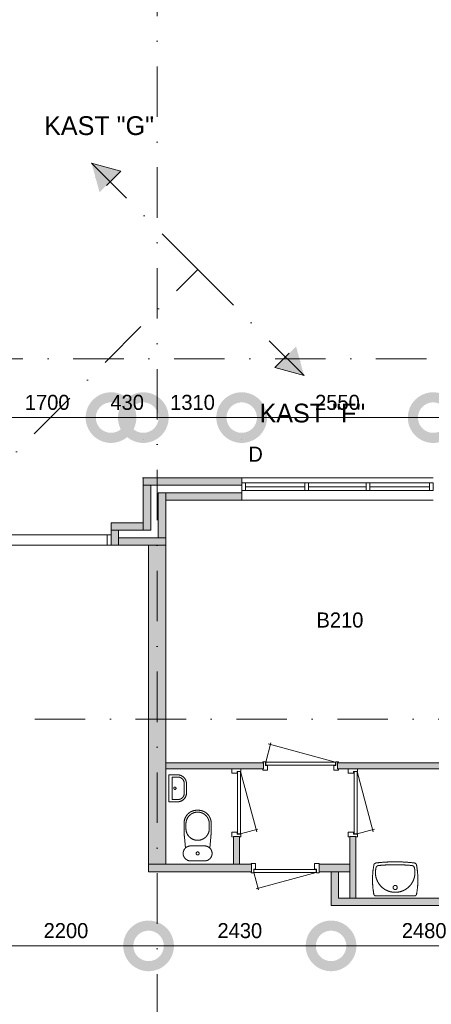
# Model space of a CAD drawing. Header units: millimetres. Extents: x 3142 to 87102, y -2885 to 56486.
# Tile 7 of 18: x 19858 to 25339, y 10005 to 23121. Entities that reach past the tile are written whole.
import ezdxf
from ezdxf.enums import TextEntityAlignment as Align
from ezdxf.xclip import XClip

# ---------------------------------------------------------------- set-up
doc = ezdxf.new("R2010")
doc.units = ezdxf.units.MM
doc.header["$PDMODE"] = 3
doc.header["$PDSIZE"] = 1
doc.linetypes.add('DGN1', pattern=[504.6, 0, -504.6])
doc.linetypes.add('DGN4', pattern=[1343.35376, 671.67688, -335.83844, 0, -335.83844])
for name, color, linetype in [('16', 7, 'Continuous'), ('17', 7, 'Continuous'), ('30', 7, 'Continuous'), ('32', 7, 'Continuous'), ('33', 7, 'Continuous'), ('40', 7, 'Continuous'), ('48', 7, 'Continuous'), ('52', 7, 'Continuous'), ('56', 7, 'Continuous'), ('58', 7, 'Continuous'), ('62', 7, 'Continuous')]:
    doc.layers.add(name, color=color, linetype=linetype)
doc.styles.add('dgn001', font='dgn001.shx')
doc.styles.add('dgn003', font='dgn003.shx')
doc.styles.get("Standard").update_dxf_attribs({"font": 'arial.ttf'})
doc.dimstyles.get("Standard").update_dxf_attribs({"dimtxt": 0.18, "dimasz": 0.18, "dimexe": 0.18, "dimexo": 0.0625, "dimgap": 0.09, "dimtad": 0, "dimtih": 1, "dimtoh": 1, "dimdec": 4, "dimzin": 0, "dimdsep": 46, "dimtxsty": 'Standard', "dimcen": 0.09, "dimadec": 0, "dimazin": 0, "dimtfac": 1, "dimtdec": 4, "dimtofl": 0, "dimtmove": 0, "dimatfit": 3, "dimfxl": 1, "dimtolj": 1, "dimtzin": 0, "dimarcsym": 0})

# ---------------------------------------------------------------- blocks, each defined once
blk = doc.blocks.new('830R1036')
at = {"layer": '33', "color": 1, "linetype": 'Continuous', "lineweight": 0}
for p, q in [((108, 868), (322.82, 66.28)), ((108, 38), (336.87, 99.32))]:
    blk.add_line(p, q, dxfattribs=at)
at = {"layer": '33', "color": 92, "linetype": 'Continuous', "lineweight": 13, "true_color": 0x00e100, "flags": 128}
for points in [[(100, 906), (111, 906), (111, 871), (61, 871), (61, 846), (-11, 846), (-11, 906), (0, 906)], [(100, 0), (111, 0), (111, 35), (61, 35), (61, 60), (-11, 60), (-11, 0), (0, 0)]]:
    blk.add_lwpolyline(points, dxfattribs=at)
at = {"layer": '33', "color": 2, "linetype": 'Continuous', "lineweight": 13, "true_color": 0xf0f000, "flags": 128}
blk.add_lwpolyline([(108, 868), (108, 38), (68, 38), (68, 868), (108, 868)], dxfattribs=at)
blk = doc.blocks.new('930L0912')
at = {"layer": '33', "color": 1, "linetype": 'Continuous', "lineweight": 0}
for p, q in [((-968, 98), (-899.56, 353.44)), ((-38, 98), (-936.31, 338.7))]:
    blk.add_line(p, q, dxfattribs=at)
at = {"layer": '33', "color": 92, "linetype": 'Continuous', "lineweight": 13, "true_color": 0x00e100, "flags": 128}
for points in [[(-1006, 90), (-1006, 101), (-971, 101), (-971, 51), (-946, 51), (-946, -11), (-1006, -11), (-1006, 0)], [(0, 90), (0, 101), (-35, 101), (-35, 51), (-60, 51), (-60, -11), (0, -11), (0, 0)]]:
    blk.add_lwpolyline(points, dxfattribs=at)
at = {"layer": '33', "color": 2, "linetype": 'Continuous', "lineweight": 13, "true_color": 0xf0f000, "flags": 128}
blk.add_lwpolyline([(-968, 98), (-38, 98), (-38, 58), (-968, 58), (-968, 98)], dxfattribs=at)
blk = doc.blocks.new('830R1037')
at = {"layer": '33', "color": 1, "linetype": 'Continuous', "lineweight": 0}
for p, q in [((108, 868), (322.82, 66.28)), ((108, 38), (336.87, 99.32))]:
    blk.add_line(p, q, dxfattribs=at)
at = {"layer": '33', "color": 92, "linetype": 'Continuous', "lineweight": 13, "true_color": 0x00e100, "flags": 128}
for points in [[(100, 906), (111, 906), (111, 871), (61, 871), (61, 846), (-11, 846), (-11, 906), (0, 906)], [(100, 0), (111, 0), (111, 35), (61, 35), (61, 60), (-11, 60), (-11, 0), (0, 0)]]:
    blk.add_lwpolyline(points, dxfattribs=at)
at = {"layer": '33', "color": 2, "linetype": 'Continuous', "lineweight": 13, "true_color": 0xf0f000, "flags": 128}
blk.add_lwpolyline([(108, 868), (108, 38), (68, 38), (68, 868), (108, 868)], dxfattribs=at)
blk = doc.blocks.new('CLOS0212')
at = {"layer": '40', "color": 7, "linetype": 'Continuous', "lineweight": 0}
for p, q in [((1, 670), (-1, 670)), ((-155, 528), (-155, 436)), ((155, 528), (155, 436)), ((92, 220), (-93, 220))]:
    blk.add_line(p, q, dxfattribs=at)
at = {"layer": '40', "color": 7, "linetype": 'Continuous', "lineweight": 0, "flags": 128}
for points in [[(176, 338), (162, 192), (162, 192, -0.674333), (92, 20), (92, 20), (-93, 20), (-93, 20, -0.674333), (-162, 192), (-162, 192), (-176, 338), (-176, 338, -0.023285), (-180, 431), (-180, 431), (-180, 525), (-180, 525, -0.414214), (-10, 695), (-10, 695), (10, 695), (10, 695, -0.414214), (180, 525), (180, 525), (180, 431), (180, 431, -0.023285), (176, 338)], [(-155, 528, -0.917521), (155, 528)], [(155, 437, -0.917514), (-155, 437)]]:
    blk.add_lwpolyline(points, format="xyb", dxfattribs=at)
at = {"layer": '40', "color": 7, "linetype": 'Continuous', "lineweight": 0}
blk.add_circle((0, 120), 20, dxfattribs=at)
for centre, start, end in [((-93, 120), 90, 134.0273), ((92, 120), 45.9727, 90)]:
    blk.add_arc(centre, 100, start, end, dxfattribs=at)
blk = doc.blocks.new('FT0112')
at = {"layer": '40', "color": 7, "linetype": 'Continuous', "lineweight": 0}
for p, q in [((20, -180), (20, 180)), ((65, -149), (65, 149)), ((65, 149), (144, 149)), ((135, -180), (20, -180))]:
    blk.add_line(p, q, dxfattribs=at)
at = {"layer": '40', "color": 7, "linetype": 'Continuous', "lineweight": 0, "flags": 128}
for points in [[(20, 180), (135, 180)], [(224, 69), (224, -69)], [(255, 60), (255, -60)], [(144, -149), (65, -149)]]:
    blk.add_lwpolyline(points, dxfattribs=at)
for points in [[(255, -60, -0.414214), (135, -180)], [(224, -69, -0.414214), (144, -149)]]:
    blk.add_lwpolyline(points, format="xyb", dxfattribs=at)
at = {"layer": '40', "color": 7, "linetype": 'Continuous', "lineweight": 0}
blk.add_circle((101, 1), 15.1, dxfattribs=at)
for centre, radius in [((135, 60), 120), ((144, 69), 80)]:
    blk.add_arc(centre, radius, 0, 90, dxfattribs=at)
blk = doc.blocks.new('WT0112')
at = {"layer": '40', "color": 7, "linetype": 'Continuous', "lineweight": 0}
blk.add_line((253, 20), (-253, 20), dxfattribs=at)
blk.add_circle((0, 133), 28.1, dxfattribs=at)
for centre, radius, start, end in [((766, 236), 1068, 169.4486, 190.2017), ((-252, 426), 33, 96.8575, 169.6545), ((0, 332), 263, 164.8667, 15.1333), ((0, -1669), 2144, 83.1425, 96.8575), ((-222, 392), 33, 96.0418, 164.8667), ((0, -1707), 2144, 83.9582, 96.0418), ((222, 392), 33, 15.1333, 83.9582), ((252, 426), 33, 10.3455, 83.1425), ((-766, 236), 1068, 349.7983, 10.5514), ((-253, 53), 33, 190.0027, 270), ((253, 53), 33, 270, 349.9973)]:
    blk.add_arc(centre, radius, start, end, dxfattribs=at)
blk = doc.blocks.new('830R1038')
at = {"layer": '33', "color": 1, "linetype": 'Continuous', "lineweight": 0}
for p, q in [((38, -108), (99.32, -336.87)), ((868, -108), (66.28, -322.82))]:
    blk.add_line(p, q, dxfattribs=at)
at = {"layer": '33', "color": 92, "linetype": 'Continuous', "lineweight": 13, "true_color": 0x00e100, "flags": 128}
for points in [[(0, -100), (0, -111), (35, -111), (35, -61), (60, -61), (60, 11), (0, 11), (0, 0)], [(906, -100), (906, -111), (871, -111), (871, -61), (846, -61), (846, 11), (906, 11), (906, 0)]]:
    blk.add_lwpolyline(points, dxfattribs=at)
at = {"layer": '33', "color": 2, "linetype": 'Continuous', "lineweight": 13, "true_color": 0xf0f000, "flags": 128}
blk.add_lwpolyline([(868, -108), (38, -108), (38, -68), (868, -68), (868, -108)], dxfattribs=at)
blk = doc.blocks.new('_DotSmall')
at = {"color": 0, "linetype": 'ByBlock', "const_width": 0.5}
blk.add_lwpolyline([(-0.0625, 0, 1), (0.0625, 0, 1)], format="xyb", close=True, dxfattribs=at)
blk = doc.blocks.new('*D17770')
at = {"layer": '58', "color": 3, "linetype": 'Continuous', "lineweight": 0, "transparency": 16777216}
blk.add_line((17525, 16708), (19775, 16708), dxfattribs=at)
at = {"layer": 'Defpoints', "color": 0, "linetype": 'Continuous', "transparency": 16777216}
for p in [(19775, 16708), (17525, 15908), (19775, 15908)]:
    blk.add_point(p, dxfattribs=at)
at = {"layer": '58', "color": 3, "linetype": 'Continuous', "lineweight": 0, "transparency": 16777216, "xscale": 1080, "yscale": 1080, "zscale": 1080, "rotation": 180}
blk.add_blockref('_DotSmall', (17525, 16708), dxfattribs=at)
at = {"layer": '58', "color": 3, "linetype": 'Continuous', "lineweight": 0, "transparency": 16777216, "xscale": 1080, "yscale": 1080, "zscale": 1080}
blk.add_blockref('_DotSmall', (19775, 16708), dxfattribs=at)
at = {"layer": '58', "color": 3, "linetype": 'Continuous', "lineweight": 0, "transparency": 16777216, "insert": (18650, 16910), "char_height": 200, "attachment_point": 5, "style": 'dgn003'}
blk.add_mtext('\\A1;2250', dxfattribs=at)
blk = doc.blocks.new('*D17771')
at = {"layer": '58', "color": 3, "linetype": 'Continuous', "lineweight": 0, "transparency": 16777216}
blk.add_line((14975, 16708), (17525, 16708), dxfattribs=at)
at = {"layer": 'Defpoints', "color": 0, "linetype": 'Continuous', "transparency": 16777216}
for p in [(17525, 16708), (14975, 15908), (17525, 15908)]:
    blk.add_point(p, dxfattribs=at)
at = {"layer": '58', "color": 3, "linetype": 'Continuous', "lineweight": 0, "transparency": 16777216, "xscale": 1080, "yscale": 1080, "zscale": 1080, "rotation": 180}
blk.add_blockref('_DotSmall', (14975, 16708), dxfattribs=at)
at = {"layer": '58', "color": 3, "linetype": 'Continuous', "lineweight": 0, "transparency": 16777216, "xscale": 1080, "yscale": 1080, "zscale": 1080}
blk.add_blockref('_DotSmall', (17525, 16708), dxfattribs=at)
at = {"layer": '58', "color": 3, "linetype": 'Continuous', "lineweight": 0, "transparency": 16777216, "insert": (16250, 16910), "char_height": 200, "attachment_point": 5, "style": 'dgn003'}
blk.add_mtext('\\A1;2550', dxfattribs=at)
blk = doc.blocks.new('*D17772')
at = {"layer": '58', "color": 3, "linetype": 'Continuous', "lineweight": 0, "transparency": 16777216}
blk.add_line((13665, 16708), (14975, 16708), dxfattribs=at)
at = {"layer": 'Defpoints', "color": 0, "linetype": 'Continuous', "transparency": 16777216}
for p in [(14975, 16708), (13665, 15908), (14975, 15908)]:
    blk.add_point(p, dxfattribs=at)
at = {"layer": '58', "color": 3, "linetype": 'Continuous', "lineweight": 0, "transparency": 16777216, "xscale": 1080, "yscale": 1080, "zscale": 1080, "rotation": 180}
blk.add_blockref('_DotSmall', (13665, 16708), dxfattribs=at)
at = {"layer": '58', "color": 3, "linetype": 'Continuous', "lineweight": 0, "transparency": 16777216, "xscale": 1080, "yscale": 1080, "zscale": 1080}
blk.add_blockref('_DotSmall', (14975, 16708), dxfattribs=at)
at = {"layer": '58', "color": 3, "linetype": 'Continuous', "lineweight": 0, "transparency": 16777216, "insert": (14320, 16910), "char_height": 200, "attachment_point": 5, "style": 'dgn003'}
blk.add_mtext('\\A1;1310', dxfattribs=at)
blk = doc.blocks.new('*D17773')
at = {"layer": '58', "color": 3, "linetype": 'Continuous', "lineweight": 0, "transparency": 16777216}
for p, q in [((13235, 16708), (12155, 16708)), ((13235, 16708), (13665, 16708)), ((13665, 16708), (14745, 16708))]:
    blk.add_line(p, q, dxfattribs=at)
at = {"layer": 'Defpoints', "color": 0, "linetype": 'Continuous', "transparency": 16777216}
for p in [(13665, 16708), (13235, 15308), (13665, 15308)]:
    blk.add_point(p, dxfattribs=at)
at = {"layer": '58', "color": 3, "linetype": 'Continuous', "lineweight": 0, "transparency": 16777216, "xscale": 1080, "yscale": 1080, "zscale": 1080}
blk.add_blockref('_DotSmall', (13235, 16708), dxfattribs=at)
at = {"layer": '58', "color": 3, "linetype": 'Continuous', "lineweight": 0, "transparency": 16777216, "xscale": 1080, "yscale": 1080, "zscale": 1080, "rotation": 180}
blk.add_blockref('_DotSmall', (13665, 16708), dxfattribs=at)
at = {"layer": '58', "color": 3, "linetype": 'Continuous', "lineweight": 0, "transparency": 16777216, "insert": (13450, 16910), "char_height": 200, "attachment_point": 5, "style": 'dgn003'}
blk.add_mtext('\\A1;430', dxfattribs=at)
blk = doc.blocks.new('*D17774')
at = {"layer": '58', "color": 3, "linetype": 'Continuous', "lineweight": 0, "transparency": 16777216}
blk.add_line((11535, 16708), (13235, 16708), dxfattribs=at)
at = {"layer": 'Defpoints', "color": 0, "linetype": 'Continuous', "transparency": 16777216}
for p in [(13235, 16708), (11535, 15308), (13235, 15308)]:
    blk.add_point(p, dxfattribs=at)
at = {"layer": '58', "color": 3, "linetype": 'Continuous', "lineweight": 0, "transparency": 16777216, "xscale": 1080, "yscale": 1080, "zscale": 1080, "rotation": 180}
blk.add_blockref('_DotSmall', (11535, 16708), dxfattribs=at)
at = {"layer": '58', "color": 3, "linetype": 'Continuous', "lineweight": 0, "transparency": 16777216, "xscale": 1080, "yscale": 1080, "zscale": 1080}
blk.add_blockref('_DotSmall', (13235, 16708), dxfattribs=at)
at = {"layer": '58', "color": 3, "linetype": 'Continuous', "lineweight": 0, "transparency": 16777216, "insert": (12385, 16910), "char_height": 200, "attachment_point": 5, "style": 'dgn003'}
blk.add_mtext('\\A1;1700', dxfattribs=at)
blk = doc.blocks.new('*D17775')
at = {"layer": '58', "color": 3, "linetype": 'Continuous', "lineweight": 0, "transparency": 16777216}
for p, q in [((11065, 16708), (9985, 16708)), ((11535, 16708), (11065, 16708)), ((11535, 16708), (12615, 16708))]:
    blk.add_line(p, q, dxfattribs=at)
at = {"layer": 'Defpoints', "color": 0, "linetype": 'Continuous', "transparency": 16777216}
for p in [(11065, 16708), (11065, 15308), (11535, 15308)]:
    blk.add_point(p, dxfattribs=at)
at = {"layer": '58', "color": 3, "linetype": 'Continuous', "lineweight": 0, "transparency": 16777216, "xscale": 1080, "yscale": 1080, "zscale": 1080}
blk.add_blockref('_DotSmall', (11065, 16708), dxfattribs=at)
at = {"layer": '58', "color": 3, "linetype": 'Continuous', "lineweight": 0, "transparency": 16777216, "xscale": 1080, "yscale": 1080, "zscale": 1080, "rotation": 180}
blk.add_blockref('_DotSmall', (11535, 16708), dxfattribs=at)
at = {"layer": '58', "color": 3, "linetype": 'Continuous', "lineweight": 0, "transparency": 16777216, "insert": (11300, 16910), "char_height": 200, "attachment_point": 5, "style": 'dgn003'}
blk.add_mtext('\\A1;470', dxfattribs=at)
blk = doc.blocks.new('*D17784')
at = {"layer": '58', "color": 3, "linetype": 'Continuous', "lineweight": 0, "transparency": 16777216}
blk.add_line((13735, 9671), (11535, 9671), dxfattribs=at)
at = {"layer": 'Defpoints', "color": 0, "linetype": 'Continuous', "transparency": 16777216}
for p in [(11535, 10586), (13735, 10586), (11535, 9671)]:
    blk.add_point(p, dxfattribs=at)
at = {"layer": '58', "color": 3, "linetype": 'Continuous', "lineweight": 0, "transparency": 16777216, "xscale": 1080, "yscale": 1080, "zscale": 1080, "rotation": 180}
blk.add_blockref('_DotSmall', (11535, 9671), dxfattribs=at)
at = {"layer": '58', "color": 3, "linetype": 'Continuous', "lineweight": 0, "transparency": 16777216, "xscale": 1080, "yscale": 1080, "zscale": 1080}
blk.add_blockref('_DotSmall', (13735, 9671), dxfattribs=at)
at = {"layer": '58', "color": 3, "linetype": 'Continuous', "lineweight": 0, "transparency": 16777216, "insert": (12635, 9873), "char_height": 200, "attachment_point": 5, "style": 'dgn003'}
blk.add_mtext('\\A1;2200', dxfattribs=at)
blk = doc.blocks.new('*D17785')
at = {"layer": '58', "color": 3, "linetype": 'Continuous', "lineweight": 0, "transparency": 16777216}
blk.add_line((16165, 9671), (13735, 9671), dxfattribs=at)
at = {"layer": 'Defpoints', "color": 0, "linetype": 'Continuous', "transparency": 16777216}
for p in [(13735, 10021), (16165, 10021), (13735, 9671)]:
    blk.add_point(p, dxfattribs=at)
at = {"layer": '58', "color": 3, "linetype": 'Continuous', "lineweight": 0, "transparency": 16777216, "xscale": 1080, "yscale": 1080, "zscale": 1080, "rotation": 180}
blk.add_blockref('_DotSmall', (13735, 9671), dxfattribs=at)
at = {"layer": '58', "color": 3, "linetype": 'Continuous', "lineweight": 0, "transparency": 16777216, "xscale": 1080, "yscale": 1080, "zscale": 1080}
blk.add_blockref('_DotSmall', (16165, 9671), dxfattribs=at)
at = {"layer": '58', "color": 3, "linetype": 'Continuous', "lineweight": 0, "transparency": 16777216, "insert": (14950, 9873), "char_height": 200, "attachment_point": 5, "style": 'dgn003'}
blk.add_mtext('\\A1;2430', dxfattribs=at)
blk = doc.blocks.new('*D17786')
at = {"layer": '58', "color": 3, "linetype": 'Continuous', "lineweight": 0, "transparency": 16777216}
blk.add_line((18645, 9671), (16165, 9671), dxfattribs=at)
at = {"layer": 'Defpoints', "color": 0, "linetype": 'Continuous', "transparency": 16777216}
for p in [(16165, 10008), (18645, 10008), (16165, 9671)]:
    blk.add_point(p, dxfattribs=at)
at = {"layer": '58', "color": 3, "linetype": 'Continuous', "lineweight": 0, "transparency": 16777216, "xscale": 1080, "yscale": 1080, "zscale": 1080, "rotation": 180}
blk.add_blockref('_DotSmall', (16165, 9671), dxfattribs=at)
at = {"layer": '58', "color": 3, "linetype": 'Continuous', "lineweight": 0, "transparency": 16777216, "xscale": 1080, "yscale": 1080, "zscale": 1080}
blk.add_blockref('_DotSmall', (18645, 9671), dxfattribs=at)
at = {"layer": '58', "color": 3, "linetype": 'Continuous', "lineweight": 0, "transparency": 16777216, "insert": (17405, 9873), "char_height": 200, "attachment_point": 5, "style": 'dgn003'}
blk.add_mtext('\\A1;2480', dxfattribs=at)
blk = doc.blocks.new('EAE5')
at = {"layer": '52'}
blk.add_hatch(color=4, dxfattribs=at).paths.add_polyline_path([(-1414.21, 1414.21), (-1025.3, 1308.15), (-1308.15, 1025.3)])
at = {"layer": '52', "color": 4, "linetype": 'DGN4', "lineweight": 13}
blk.add_line((0, 0), (-1414.21, 1414.21), dxfattribs=at)
at = {"layer": '52', "color": 4, "linetype": 'DGN4', "lineweight": 13, "flags": 128}
blk.add_lwpolyline([(-1414.21, 1414.21), (-1025.3, 1308.15), (-1308.15, 1025.3), (-1414.21, 1414.21)], dxfattribs=at)
blk = doc.blocks.new('EAE51')
at = {"layer": '52'}
blk.add_hatch(color=4, dxfattribs=at).paths.add_polyline_path([(1414.21, -1414.21), (1025.3, -1308.15), (1308.15, -1025.3)])
at = {"layer": '52', "color": 4, "linetype": 'DGN4', "lineweight": 13}
blk.add_line((0, 0), (1414.21, -1414.21), dxfattribs=at)
at = {"layer": '52', "color": 4, "linetype": 'DGN4', "lineweight": 13, "flags": 128}
blk.add_lwpolyline([(1414.21, -1414.21), (1025.3, -1308.15), (1308.15, -1025.3), (1414.21, -1414.21)], dxfattribs=at)
blk = doc.blocks.new('50E03_329_B02 - Default')
at = {"layer": '62'}
for color, points in [(7, [(13664.76, 15907.77), (14974.76, 15907.77), (14974.76, 15807.77), (13664.76, 15807.77)]), (7, [(13664.76, 15807.77), (13764.76, 15807.77), (13764.76, 15207.77), (13664.76, 15207.77)]), (9, [(13864.76, 15707.77), (13964.76, 15707.77), (13964.76, 15107.77), (13864.76, 15107.77)]), (9, [(13964.76, 15707.77), (14974.76, 15707.77), (14974.76, 15607.77), (13964.76, 15607.77)]), (7, [(13234.76, 15307.77), (13664.76, 15307.77), (13664.76, 15207.77), (13234.76, 15207.77)]), (7, [(13334.76, 15207.77), (13234.76, 15207.77), (13234.76, 15007.77), (13334.76, 15007.77)]), (7, [(13334.76, 15107.77), (13964.76, 15107.77), (13964.76, 15007.77), (13334.76, 15007.77)]), (7, [(13734.76, 15007.77), (13964.76, 15007.77), (13964.76, 10757.77), (13734.76, 10757.77)]), (9, [(15264.76, 12027.77), (13964.76, 12027.77), (13964.76, 12107.77), (15264.76, 12107.77)]), (9, [(18534.76, 12027.77), (16249.76, 12027.77), (16249.76, 12107.77), (18534.76, 12107.77)]), (9, [(14944.76, 11127.77), (14864.76, 11127.77), (14864.76, 10757.77), (14944.76, 10757.77)]), (9, [(16494.76, 11127.77), (16414.76, 11127.77), (16414.76, 10307.77), (16494.76, 10307.77)]), (7, [(15104.76, 10757.77), (13734.76, 10757.77), (13734.76, 10657.77), (15104.76, 10657.77)]), (7, [(16414.76, 10757.77), (16004.76, 10757.77), (16004.76, 10657.77), (16414.76, 10657.77)]), (7, [(18649.76, 10207.77), (18649.76, 10307.77), (16264.76, 10307.77), (16264.76, 10657.77), (16164.76, 10657.77), (16164.76, 10207.77)])]:
    blk.add_hatch(color=color, dxfattribs=at).paths.add_polyline_path(points)
at = {"layer": '16', "color": 92, "linetype": 'Continuous', "lineweight": 0, "true_color": 0x00e100, "flags": 128}
for points in [[(13964.76, 12027.77), (15264.76, 12027.77), (15264.76, 12107.77), (13964.76, 12107.77), (13964.76, 12027.77)], [(16249.76, 12027.77), (18534.76, 12027.77), (18534.76, 12107.77), (16249.76, 12107.77), (16249.76, 12027.77)], [(14944.76, 10757.77), (14864.76, 10757.77), (14864.76, 11127.77), (14944.76, 11127.77), (14944.76, 10757.77)], [(16494.76, 10307.77), (16414.76, 10307.77), (16414.76, 11127.77), (16494.76, 11127.77), (16494.76, 10307.77)], [(15104.76, 10657.77), (13734.76, 10657.77), (13734.76, 10757.77), (15104.76, 10757.77), (15104.76, 10657.77)], [(16414.76, 10657.77), (16004.76, 10657.77), (16004.76, 10757.77), (16414.76, 10757.77), (16414.76, 10657.77)], [(18649.76, 10207.77), (16164.76, 10207.77), (16164.76, 10657.77), (16264.76, 10657.77), (16264.76, 10307.77), (18649.76, 10307.77), (18649.76, 10207.77)]]:
    blk.add_lwpolyline(points, dxfattribs=at)
at = {"layer": '17', "color": 92, "linetype": 'Continuous', "lineweight": 0, "true_color": 0x00e100}
for p, q in [((14974.76, 15907.77), (13664.76, 15907.77)), ((13664.76, 15307.77), (13664.76, 15907.77)), ((14974.76, 15607.77), (14974.76, 15907.77)), ((14974.76, 15807.77), (13764.76, 15807.77)), ((13764.76, 15207.77), (13764.76, 15807.77)), ((13864.76, 15107.77), (13864.76, 15707.77)), ((14974.76, 15707.77), (13864.76, 15707.77)), ((14974.76, 15607.77), (13964.76, 15607.77)), ((13964.76, 15007.77), (13964.76, 15607.77)), ((13664.76, 15307.77), (13234.76, 15307.77)), ((13234.76, 15007.77), (13234.76, 15307.77)), ((13764.76, 15207.77), (13334.76, 15207.77)), ((13334.76, 15107.77), (13334.76, 15207.77)), ((13864.76, 15107.77), (13334.76, 15107.77)), ((13964.76, 15007.77), (13234.76, 15007.77))]:
    blk.add_line(p, q, dxfattribs=at)
at = {"layer": '17', "color": 92, "linetype": 'Continuous', "lineweight": 0, "true_color": 0x00e100, "flags": 128}
blk.add_lwpolyline([(13964.76, 10757.77), (13734.76, 10757.77), (13734.76, 15007.77), (13964.76, 15007.77), (13964.76, 10757.77)], dxfattribs=at)
at = {"layer": '30', "color": 3, "linetype": 'Continuous', "lineweight": 0}
for p, q in [((17524.76, 15907.77), (14974.76, 15907.77)), ((17524.76, 15607.77), (14974.76, 15607.77))]:
    blk.add_line(p, q, dxfattribs=at)
at = {"layer": '32', "color": 3, "linetype": 'Continuous', "lineweight": 0}
for p, q in [((17474.76, 15837.77), (14974.76, 15837.77)), ((15816.42, 15787.77), (15024.76, 15787.77)), ((16633.09, 15787.77), (15866.42, 15787.77)), ((17474.76, 15787.77), (16683.09, 15787.77)), ((17474.76, 15737.77), (17474.76, 15837.77)), ((15024.76, 15737.77), (17474.76, 15737.77)), ((11534.76, 15146.77), (13234.76, 15146.77)), ((11534.76, 15007.77), (13234.76, 15007.77))]:
    blk.add_line(p, q, dxfattribs=at)
at = {"layer": '32', "color": 3, "linetype": 'Continuous', "lineweight": 0, "flags": 128}
for points in [[(15024.76, 15837.77), (14974.76, 15837.77), (14974.76, 15737.77), (15024.76, 15737.77), (15024.76, 15837.77)], [(15866.42, 15837.77), (15816.42, 15837.77), (15816.42, 15737.77), (15866.42, 15737.77), (15866.42, 15837.77)], [(16683.09, 15837.77), (16633.09, 15837.77), (16633.09, 15737.77), (16683.09, 15737.77), (16683.09, 15837.77)], [(17524.76, 15837.77), (17474.76, 15837.77), (17474.76, 15737.77), (17524.76, 15737.77), (17524.76, 15837.77)], [(13234.76, 15146.77), (13184.76, 15146.77), (13184.76, 15007.77), (13234.76, 15007.77), (13234.76, 15146.77)]]:
    blk.add_lwpolyline(points, dxfattribs=at)
at = {"layer": '56', "color": 3, "linetype": 'DGN4', "lineweight": 0}
for p, q in [((13849.76, 50407.77), (13849.76, 1494.98)), ((51564.76, 17492.77), (-3435.24, 17492.77)), ((51564.76, 12692.77), (-3435.24, 12692.77))]:
    blk.add_line(p, q, dxfattribs=at)
at = {"layer": '58', "color": 3, "linetype": 'DGN1', "lineweight": 0}
for p, q in [((13664.76, 15907.77), (13664.76, 16707.77)), ((14974.76, 15907.77), (14974.76, 16707.77))]:
    blk.add_line(p, q, dxfattribs=at)
at = {"layer": '62', "color": 7, "linetype": 'Continuous', "lineweight": 0, "flags": 128}
for points in [[(13664.76, 15907.77), (14974.76, 15907.77), (14974.76, 15807.77), (13664.76, 15807.77), (13664.76, 15907.77)], [(13664.76, 15807.77), (13764.76, 15807.77), (13764.76, 15207.77), (13664.76, 15207.77), (13664.76, 15807.77)], [(13234.76, 15307.77), (13664.76, 15307.77), (13664.76, 15207.77), (13234.76, 15207.77), (13234.76, 15307.77)], [(13334.76, 15207.77), (13234.76, 15207.77), (13234.76, 15007.77), (13334.76, 15007.77), (13334.76, 15207.77)], [(13334.76, 15107.77), (13964.76, 15107.77), (13964.76, 15007.77), (13334.76, 15007.77), (13334.76, 15107.77)], [(13734.76, 15007.77), (13964.76, 15007.77), (13964.76, 10757.77), (13734.76, 10757.77), (13734.76, 15007.77)], [(15104.76, 10757.77), (13734.76, 10757.77), (13734.76, 10657.77), (15104.76, 10657.77), (15104.76, 10757.77)], [(16414.76, 10757.77), (16004.76, 10757.77), (16004.76, 10657.77), (16414.76, 10657.77), (16414.76, 10757.77)], [(18649.76, 10207.77), (18649.76, 10307.77), (16264.76, 10307.77), (16264.76, 10657.77), (16164.76, 10657.77), (16164.76, 10207.77), (18649.76, 10207.77)]]:
    blk.add_lwpolyline(points, dxfattribs=at)
at = {"layer": '62', "color": 9, "linetype": 'Continuous', "lineweight": 0, "flags": 128}
for points in [[(13864.76, 15707.77), (13964.76, 15707.77), (13964.76, 15107.77), (13864.76, 15107.77), (13864.76, 15707.77)], [(13964.76, 15707.77), (14974.76, 15707.77), (14974.76, 15607.77), (13964.76, 15607.77), (13964.76, 15707.77)], [(15264.76, 12027.77), (13964.76, 12027.77), (13964.76, 12107.77), (15264.76, 12107.77), (15264.76, 12027.77)], [(18534.76, 12027.77), (16249.76, 12027.77), (16249.76, 12107.77), (18534.76, 12107.77), (18534.76, 12027.77)], [(14944.76, 11127.77), (14864.76, 11127.77), (14864.76, 10757.77), (14944.76, 10757.77), (14944.76, 11127.77)], [(16494.76, 11127.77), (16414.76, 11127.77), (16414.76, 10307.77), (16494.76, 10307.77), (16494.76, 11127.77)]]:
    blk.add_lwpolyline(points, dxfattribs=at)
at = {"color": 7, "linetype": 'Continuous', "lineweight": 0}
for name, p in [('930L0912', (16262.99, 12021.8)), ('FT0112', (13985.19, 11769.81)), ('830R1037', (14853.16, 11124.68)), ('830R1036', (16404.58, 11124.69)), ('CLOS0212', (14388.27, 10782.67)), ('830R1038', (15100.05, 10755.87)), ('WT0112', (17018.9, 10315.63))]:
    blk.add_blockref(name, p, dxfattribs=at)
at = {"layer": '48', "color": 7, "linetype": 'Continuous', "lineweight": 0, "style": 'dgn003'}
for s, p in [('D', (15159.77, 16221.07)), ('B210', (16283.16, 14011.98))]:
    blk.add_text(s, height=200, dxfattribs=at).set_placement(p, align=Align.MIDDLE_CENTER)
at = {"layer": '58', "color": 3, "linetype": 'Continuous', "lineweight": 0}
for base, p1, p2, picture, middle in [((11064.76, 16707.77), (11534.76, 15307.77), (11064.76, 15307.77), '*D17775', (11299.76, 16909.88)), ((13234.76, 16707.77), (11534.76, 15307.77), (13234.76, 15307.77), '*D17774', (12384.76, 16909.88)), ((13664.76, 16707.77), (13234.76, 15307.77), (13664.76, 15307.77), '*D17773', (13449.76, 16909.95)), ((14974.76, 16707.77), (13664.76, 15907.77), (14974.76, 15907.77), '*D17772', (14319.76, 16909.95)), ((17524.76, 16707.77), (14974.76, 15907.77), (17524.76, 15907.77), '*D17771', (16249.76, 16909.88)), ((19774.76, 16707.77), (17524.76, 15907.77), (19774.76, 15907.77), '*D17770', (18649.76, 16909.88)), ((11534.76, 9670.73), (13734.76, 10585.95), (11534.76, 10585.95), '*D17784', (12634.76, 9872.84)), ((13734.76, 9670.73), (16164.76, 10020.6), (13734.76, 10020.6), '*D17785', (14949.76, 9872.91)), ((16164.76, 9670.73), (18644.76, 10007.64), (16164.76, 10007.64), '*D17786', (17404.76, 9872.84))]:
    dim = blk.add_linear_dim(base=base, p1=p1, p2=p2, dimstyle='Standard', override={"dimscale": 1, "dimtxt": 200, "dimasz": 1080, "dimexe": 0, "dimexo": 0, "dimgap": 100, "dimtad": 1, "dimjust": 0, "dimtih": 0, "dimtoh": 0, "dimdec": 0, "dimlfac": 1, "dimzin": 11, "dimdsep": 46, "dimlunit": 2, "dimpost": '<>', "dimtxsty": 'dgn003', "dimblk1": 'DotSmall', "dimblk2": 'DotSmall', "dimsah": 1, "dimcen": 0, "dimse1": 1, "dimse2": 1, "dimclrd": 3, "dimclre": 3, "dimclrt": 3, "dimtol": 0, "dimtix": 1, "dimtofl": 1, "dimatfit": 3, "dimfrac": 1, "dimtolj": 1, "dimlwd": 0, "dimlwe": 0}, dxfattribs=at)
    dim.commit()
    dim.dimension.update_dxf_attribs({"geometry": picture, "text_midpoint": middle})

msp = doc.modelspace()

# ---------------------------------------------------------------- linework, layer by layer
at = {"layer": '52', "color": 4, "linetype": 'DGN4', "lineweight": 13, "flags": 128}
msp.add_lwpolyline([(5633.83, 16246.35), (11604.31, 16235.16), (11604.31, 17477.66), (13204.31, 17477.66), (13204.31, 16235.16), (18704.31, 16250.16), (22230.19, 19795.32)], dxfattribs=at)

# ---------------------------------------------------------------- block references
ref = msp.add_blockref('50E03_329_B02 - Default', (7839.55, 1112.39))
XClip(ref).set_block_clipping_path([(-1935.24, 48907.77), (12172.56, 48907.77), (12172.56, 34820.1), (36242.63, 34820.1), (36242.63, 16651.08), (38416.7, 16651.08), (38416.7, 2907.77), (-1935.24, 2907.77)])
at = {"color": 4, "linetype": 'DGN4', "lineweight": 13}
for name in ['EAE5', 'EAE51']:
    msp.add_blockref(name, (22230.19, 19795.32), dxfattribs=at)

# ---------------------------------------------------------------- texts
at = {"layer": '52', "color": 1, "linetype": 'Continuous', "lineweight": 13, "style": 'dgn001'}
for s, p in [('KAST "G"', (20915.4, 21709.53)), ('KAST "F"', (23755.65, 17881.11))]:
    msp.add_text(s, height=250, dxfattribs=at).set_placement(p, align=Align.MIDDLE_CENTER)

doc.saveas('drawing.dxf')
